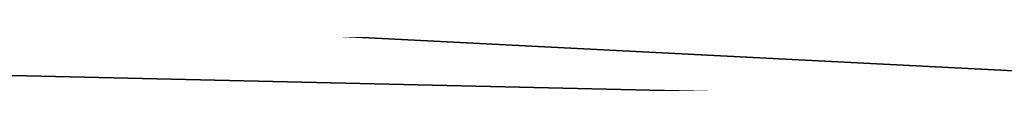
# Model space of a CAD drawing. Extents: x -950 to 950, y -950 to 950.
# Tile 125 of 256: x -7.375 to -3.688, y -920.857 to -920.711. Entities that reach past the tile are written whole.
import ezdxf

# ---------------------------------------------------------------- set-up
doc = ezdxf.new("R2010")
doc.units = 0
doc.layers.get('0').update_dxf_attribs({"color": 13, "linetype": 'CONTINUOUS'})

# ---------------------------------------------------------------- blocks, each defined once
blk = doc.blocks.new('OBJ_000001')
for p, q in [((0, -920.9963, 7), (-42.1929, -920.0367, 7)), ((-42.1929, -920.0367, 30.1627), (0, -920.9963, 30.1627))]:
    blk.add_line(p, q)
blk = doc.blocks.new('OBJ_000002')
for p, q in [((-94.0504, -916.1915, 38.9998), (0, -920.9963, 38.9998)), ((0, -920.9963, 3), (-94.0504, -916.1915, 3)), ((-94.0504, -916.1915), (0, -920.9963))]:
    blk.add_line(p, q)
blk = doc.blocks.new('SKPC51C')
for name in ['OBJ_000001', 'OBJ_000002']:
    blk.add_blockref(name, (0, 0))

msp = doc.modelspace()

# ---------------------------------------------------------------- block references
msp.add_blockref('SKPC51C', (0, 0))

doc.saveas('drawing.dxf')
